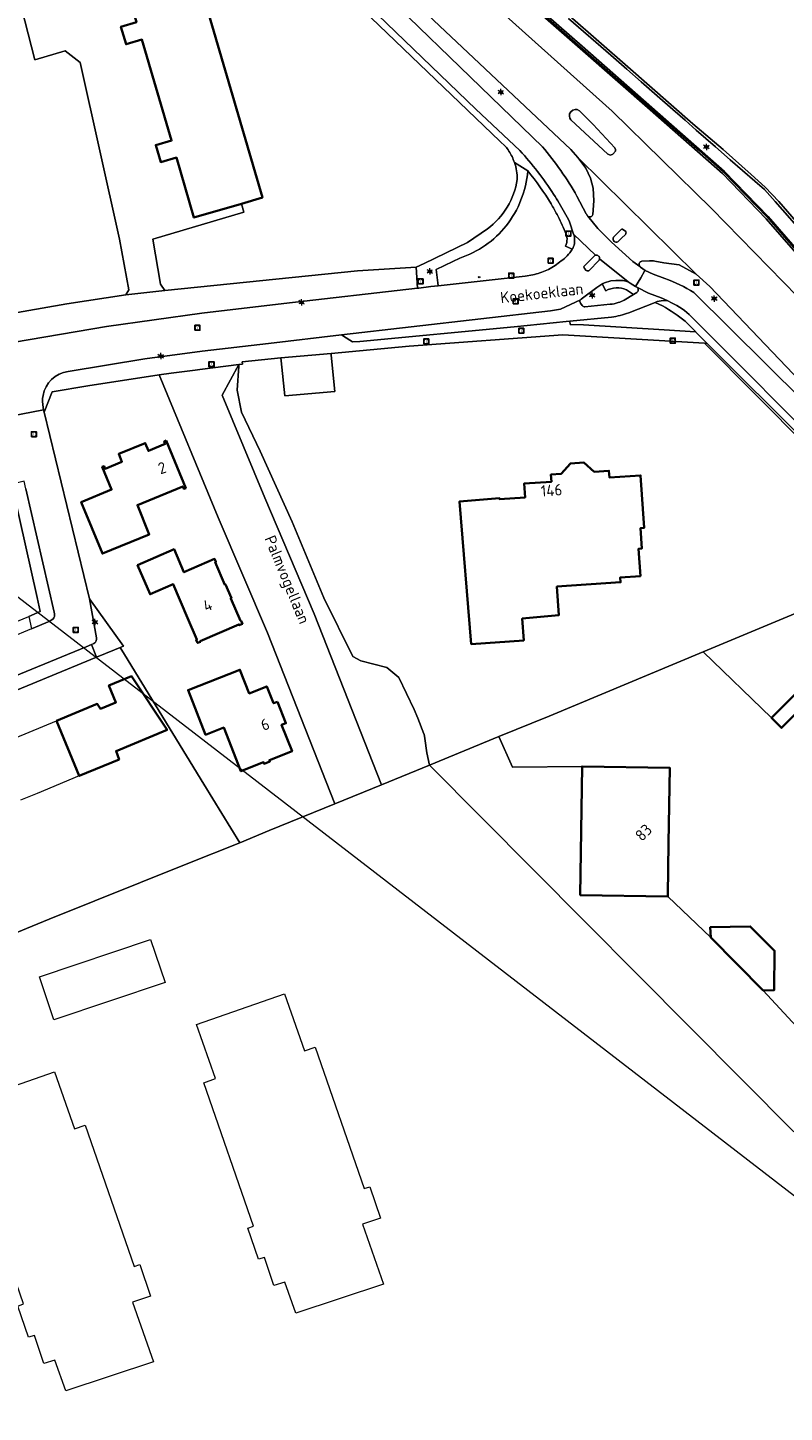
# Model space of a CAD drawing. Header units: metres. Extents: x 140853 to 145288, y 474558 to 480269.
# Tile 6 of 256: x 141876 to 141996, y 475698 to 475918. Entities that reach past the tile are written whole.
import ezdxf
from ezdxf.enums import TextEntityAlignment as Align

# ---------------------------------------------------------------- set-up
doc = ezdxf.new("R2010")
doc.units = ezdxf.units.M
doc.header["$MEASUREMENT"] = 0
for name, color, linetype, lineweight in [('B-WE-GR-BEPLANTING_CULTUUR_HEESTERS-G', 90, 'Continuous', 18), ('B-WE-GR-GRAS_KRUIDENRIJK-G', 80, 'Continuous', 18), ('B-WE-GR-GROENVOORZIENING-G', 80, 'Continuous', 18), ('B-WE-GR-STRUIK-G', 90, 'Continuous', 13), ('B-WE-IE-TERREINAFSCHEIDING_KUNSTMATIG_MUUR-G', 90, 'IE-TERREINAFSCHEIDING-KUNSTMATIG-DICHT', 18), ('B-WE-KL-ET_LS_OV_LICHTMAST-S', 190, 'Continuous', 18), ('B-WE-KL-WATER_BRANDLEIDING_PUT-S', 150, 'Continuous', 18), ('B-WE-KW-KUNSTWERK_GELUIDSWERING_SCHERM-G', 170, 'Continuous', 18), ('B-WE-OG-BEBOUWING-G', 7, 'Continuous', 35), ('B-WE-OG-BEBOUWING_HUISNUMMER-T18', 10, 'Continuous', 18), ('B-WE-OG-BEBOUWING_STRAATNAAM-T18', 10, 'Continuous', 18), ('B-WE-OG-HULPLIJN-G', 50, 'Continuous', 18), ('B-WE-OG-TERREIN_ERF-G', 7, 'Continuous', 18), ('B-WE-RI-GWA_RIOOLPUT-S', 30, 'Continuous', 18), ('B-WE-VH-VERHARDING_BETONSTRAATSTEEN-G', 252, 'Continuous', 18), ('B-WE-VH-VERHARDING_FUNDERING_ZAND-G', 7, 'Continuous', 18), ('B-WE-VH-VERHARDING_GESLOTEN-G', 7, 'Continuous', 18), ('B-WE-VH-VERHARDING_OPEN-G', 252, 'Continuous', 18), ('B-WE-VH-VERHARDING_TEGEL-G', 252, 'Continuous', 18)]:
    doc.layers.add(name, color=color, linetype=linetype, lineweight=lineweight)
doc.styles.add('NLCS-ISO', font='txt')
doc.linetypes.add('IE-TERREINAFSCHEIDING-KUNSTMATIG-DICHT', pattern='A,8,-1,[82,NLCS.shx,S=0.75,R=90,X=0,Y=0],-1', length=10)

# ---------------------------------------------------------------- blocks, each defined once
blk = doc.blocks.new('B-SIE-WEG_LICHTMAST-SO')
at = {"ltscale": 0.1}
for p, q in [((-1.1, 0.6), (-2.2, 1.3)), ((0, 1.3), (0, 2.5)), ((1.1, 0.6), (2.2, 1.3)), ((-1.1, -0.6), (-2.2, -1.3)), ((0, -1.3), (0, -2.5)), ((1.1, -0.6), (2.2, -1.3))]:
    blk.add_line(p, q, dxfattribs=at)
at = {"flags": 128}
for points in [[(-1.2, 0.5), (1.2, 0.5)], [(-1.2, -0.5), (1.2, -0.5)]]:
    blk.add_lwpolyline(points, dxfattribs=at)
at = {"ltscale": 0.1}
blk.add_circle((0, 0), 1.27, dxfattribs=at)
at = {"style": 'NLCS-ISO'}
blk.add_attdef('TYPE', text='', height=1.8, dxfattribs=at).set_placement((0, 2.5), align=Align.BOTTOM_CENTER)
blk = doc.blocks.new('SRI-PUT_INSPECTIE-SO')
at = {"lineweight": -3, "flags": 128}
blk.add_lwpolyline([(-2, -2), (2, -2), (2, 2), (-2, 2)], close=True, dxfattribs=at)
at = {"lineweight": -3, "ltscale": 1.5}
blk.add_circle((0, 0), 2, dxfattribs=at)
at = {"ltscale": 0.1, "style": 'NLCS-ISO'}
blk.add_text('I', height=2.5, dxfattribs=at).set_placement((0, 0), align=Align.MIDDLE_CENTER)
blk = doc.blocks.new('SIE-WEG_STRAATPOT_BRANDKRAAN-SO')
blk.add_ellipse((0, 0), major_axis=(-0.729, 0), ratio=0.685994)
at = {"style": 'NLCS-ISO'}
blk.add_text('BR', height=0.4, dxfattribs=at).set_placement((-0.3, -0.2))

msp = doc.modelspace()

# ---------------------------------------------------------------- linework, layer by layer
at = {"layer": 'B-WE-GR-BEPLANTING_CULTUUR_HEESTERS-G', "ltscale": 0.2, "flags": 128}
msp.add_lwpolyline([(141876.182, 475844.475), (141875.906, 475845.671), (141873.959, 475845.228), (141874.287, 475843.761), (141877.981, 475827.256), (141878.484, 475825.009), (141876.688, 475824.264), (141877.095, 475822.309), (141879.991, 475823.514), (141880.54, 475823.866), (141880.636, 475824.011), (141880.732, 475824.254), (141880.761, 475824.426), (141880.751, 475824.686), (141880.686, 475824.918), (141876.182, 475844.475)], close=True, dxfattribs=at)
at = {"layer": 'B-WE-GR-GRAS_KRUIDENRIJK-G', "ltscale": 0.2, "flags": 128}
for points in [[(141901.852, 475931.018), (141913.674, 475890.607), (141910.358, 475889.637), (141910.733, 475888.306), (141896.294, 475884.043), (141897.525, 475876.891), (141898.229, 475875.893), (141928.756, 475879.024), (141938.059, 475879.58), (141939.297, 475880.172), (141946.192, 475883.472), (141949.33, 475885.642), (141949.33, 475885.642, 0.1974031), (141954.053, 475893.498), (141954.053, 475893.498, 0.0846593), (141953.607, 475896.168), (141953.607, 475896.168, 0.058698), (141952.726, 475897.985), (141952.726, 475897.985, 0.0258635), (141952.195, 475898.727), (141952.195, 475898.727), (141951.279, 475899.525), (141920.733, 475928.929)], [(141923.788, 475931.882), (141958.052, 475898.674), (141958.052, 475898.674, -0.0450715), (141963.504, 475890.86), (141963.504, 475890.86), (141964.991, 475888.056), (141965.061, 475887.919), (141965.139, 475887.768), (141965.139, 475887.768, 0.0702912), (141965.235, 475887.664), (141965.235, 475887.664, 0.5496665), (141966.015, 475887.931), (141966.015, 475887.931), (141966.18, 475890.11), (141966.068, 475892.1), (141965.647, 475893.67), (141964.918, 475895.269), (141963.633, 475896.964), (141962.516, 475898.216), (141928.179, 475930.65)], [(142000, 475860.345), (141984.578, 475876.501), (141982.385, 475878.481), (141982.385, 475878.481), (141979.723, 475879.948), (141977.281, 475880.261), (141975.854, 475880.56), (141975.854, 475880.56, 0.0171224), (141974.977, 475880.593), (141974.977, 475880.593), (141973.787, 475880.526), (141973.787, 475880.526, 0.5692985), (141973.452, 475879.709), (141973.452, 475879.709, 0.0871841), (141973.576, 475879.592), (141973.576, 475879.592), (141974.313, 475879.079), (141975.575, 475878.479), (141977.434, 475877.781), (141977.434, 475877.781, -0.0572306), (141982.036, 475875.558), (141982.036, 475875.558), (141999.256, 475858.525)]]:
    msp.add_lwpolyline(points, format="xyb", dxfattribs=at)
for points in [[(142006.456, 475872.356), (141993.512, 475887.266), (141986.564, 475894.424), (141975.091, 475904.524), (141964.014, 475914.247), (141947.949, 475928.337)], [(141946.702, 475924.406), (141969.075, 475904.317), (141984.827, 475888.864), (141998.476, 475874.94)]]:
    msp.add_lwpolyline(points, dxfattribs=at)
for points in [[(141944.946, 475881.03), (141943.864, 475880.509), (141941.215, 475879.232), (141941.446, 475877.118), (141941.5, 475876.629), (141955.28, 475878.136), (141956.521, 475878.384), (141956.521, 475878.384, 0.0630014), (141958.74, 475879.108), (141958.74, 475879.108, 0.062262), (141960.745, 475880.381), (141960.745, 475880.381, 0.0444566), (141961.753, 475881.196), (141961.753, 475881.196, 0.0111111), (141961.933, 475881.376), (141961.933, 475881.376, 0.0481449), (141962.768, 475882.432), (141962.768, 475882.432), (141962.652, 475882.483), (141961.674, 475882.912), (141961.674, 475882.912, 0.2544587), (141961.623, 475885.211), (141961.623, 475885.211, 0.0229555), (141960.348, 475887.95), (141960.348, 475887.95, 0.0141032), (141959.4, 475889.637), (141959.4, 475889.637, 0.0382578), (141955.706, 475894.825), (141955.706, 475894.825, -0.1478408), (141952.294, 475886.152), (141952.294, 475886.152, -0.1480419), (141944.946, 475881.03)], [(141972.477, 475875.27), (141971.363, 475876), (141971.363, 475876, 0.2332113), (141968.074, 475875.853), (141968.074, 475875.853), (141967.521, 475876.933), (141967.485, 475876.914), (141967.448, 475876.895), (141966.684, 475876.343), (141964.168, 475874.527), (141964.168, 475874.527, 0.0980456), (141964.044, 475874.427), (141964.044, 475874.427, 0.4026736), (141964.087, 475873.883), (141964.087, 475873.883), (141964.339, 475873.515), (141964.339, 475873.515, 0.3812652), (141964.775, 475873.317), (141964.775, 475873.317), (141968.77, 475873.699), (141968.77, 475873.699, 0.0617365), (141970.064, 475873.967), (141970.064, 475873.967, 0.046827), (141970.979, 475874.38), (141970.979, 475874.38), (141972.477, 475875.27)], [(141975.915, 475874.005), (141971.708, 475872.347), (141971.708, 475872.347, -0.0476972), (141968.981, 475871.661), (141968.981, 475871.661), (141962.371, 475871.011), (141962.437, 475870.503), (141964.542, 475870.47), (141977.304, 475869.648), (141982.28, 475869.359), (141982.28, 475869.359), (141982.318, 475869.357), (141980.677, 475871.035), (141980.677, 475871.035, 0.0369545), (141977.052, 475873.445), (141977.052, 475873.445), (141975.915, 475874.005)]]:
    msp.add_lwpolyline(points, format="xyb", close=True, dxfattribs=at)
msp.add_lwpolyline([(141964.328, 475800.485), (141953.309, 475800.341), (141951.138, 475805.225), (141940.166, 475800.665), (141997.894, 475742.597), (141999.776, 475744.303), (141999.633, 475757.876), (141993.031, 475764.968), (141984.715, 475773.365), (141977.909, 475779.881), (141964.026, 475780.087), (141964.328, 475800.485)], close=True, dxfattribs=at)
at = {"layer": 'B-WE-GR-GROENVOORZIENING-G', "ltscale": 0.2, "flags": 128}
for points in [[(141948.258, 475928.665), (141964.309, 475914.587), (141975.386, 475904.864), (141986.859, 475894.764), (141993.807, 475887.606), (142006.751, 475872.696)], [(141999.097, 475885.253), (141996.066, 475888.665), (141994.906, 475889.981), (141993.203, 475891.891), (141991.67, 475893.231), (141987.794, 475896.606), (141985.444, 475898.652), (141982.409, 475901.312), (141980.647, 475902.853), (141978.714, 475904.55), (141976.242, 475906.708), (141973.693, 475908.943), (141971.4, 475910.939), (141968.86, 475913.174), (141962.182, 475919.008)]]:
    msp.add_lwpolyline(points, dxfattribs=at)
at = {"layer": 'B-WE-GR-STRUIK-G', "ltscale": 0.2, "flags": 128}
for points in [[(142000, 475851.702), (141984.139, 475867.509), (141983.691, 475867.535), (142000, 475851.15)], [(142000, 475825.53), (141983.528, 475818.647), (141994.333, 475808.174), (142002.949, 475816.811)]]:
    msp.add_lwpolyline(points, dxfattribs=at)
at = {"layer": 'B-WE-IE-TERREINAFSCHEIDING_KUNSTMATIG_MUUR-G', "ltscale": 0.2, "flags": 128}
msp.add_lwpolyline([(142221.94, 475687.612), (142216.426, 475693.145), (142197.595, 475709.721), (142179.127, 475725.986), (142160.314, 475742.475), (142148.835, 475752.58), (142134.009, 475765.572), (142115.057, 475782.274), (142096.463, 475798.586), (142092.696, 475801.897), (142073.668, 475818.615), (142065.728, 475824.552), (142048.955, 475835.597), (142045.028, 475838.596), (142041.331, 475841.905), (142040.535, 475842.559), (142025.441, 475855.701), (142010.237, 475869.053), (142006.751, 475872.696), (141993.807, 475887.606), (141986.859, 475894.764), (141975.386, 475904.864), (141964.309, 475914.587), (141948.258, 475928.665), (141947.949, 475928.337), (141964.014, 475914.247), (141975.091, 475904.524), (141986.564, 475894.424), (141993.512, 475887.266), (142006.456, 475872.356), (142009.942, 475868.713), (142025.146, 475855.361), (142040.24, 475842.219), (142041.036, 475841.565), (142044.733, 475838.256), (142048.66, 475835.257), (142065.433, 475824.212), (142073.373, 475818.275), (142092.401, 475801.557), (142096.168, 475798.246), (142114.762, 475781.934), (142133.714, 475765.232), (142148.54, 475752.24), (142160.019, 475742.135), (142178.832, 475725.646), (142197.3, 475709.381), (142216.131, 475692.805), (142221.633, 475687.284), (142221.94, 475687.612)], close=True, dxfattribs=at)
at = {"layer": 'B-WE-KW-KUNSTWERK_GELUIDSWERING_SCHERM-G', "ltscale": 0.2, "flags": 128}
msp.add_lwpolyline([(141627.678, 476202.963), (141649.177, 476185.421), (141668.666, 476169.632), (141688.002, 476153.815), (141707.195, 476137.802), (141726.153, 476121.672), (141745.217, 476105.463), (141765.13, 476088.288), (141783.972, 476071.891), (141802.255, 476055.948), (141821.14, 476039.436), (141839.937, 476023.107), (141858.76, 476006.681), (141877.544, 475990.223), (141896.362, 475973.732), (141915.19, 475957.323), (141934.035, 475940.859), (141949.103, 475927.64), (141964.144, 475914.454), (141982.915, 475897.994), (141986.679, 475894.668), (141993.646, 475887.515), (142006.734, 475872.381)], dxfattribs=at)
at = {"layer": 'B-WE-OG-BEBOUWING-G', "ltscale": 0.2, "flags": 128}
for points in [[(141898.877, 475930.148), (141890.942, 475927.826), (141893.702, 475918.391), (141891.262, 475917.677), (141892.069, 475914.919), (141894.593, 475915.658), (141899.275, 475899.656), (141896.771, 475898.923), (141897.559, 475896.231), (141900.044, 475896.958), (141902.83, 475887.435), (141910.358, 475889.637), (141913.674, 475890.607), (141901.852, 475931.018), (141898.877, 475930.148)], [(141898.43, 475852.115), (141898.122, 475851.988), (141898.288, 475851.572), (141895.624, 475850.474), (141895.11, 475851.726), (141890.911, 475850.002), (141891.426, 475848.746), (141888.762, 475847.652), (141888.591, 475848.07), (141888.294, 475847.948), (141889.778, 475844.334), (141884.978, 475842.365), (141888.33, 475834.2), (141895.757, 475837.253), (141893.861, 475841.894), (141901.063, 475844.858), (141901.23, 475844.453), (141901.526, 475844.576), (141898.43, 475852.115)], [(141966.229, 475847.171), (141964.611, 475848.614), (141962.474, 475848.494), (141960.999, 475846.835), (141959.376, 475846.725), (141959.452, 475845.594), (141955.144, 475845.303), (141955.293, 475843.093), (141951.243, 475842.819), (141951.231, 475842.997), (141944.913, 475842.48), (141946.773, 475819.867), (141955.083, 475820.461), (141954.849, 475823.904), (141960.626, 475824.436), (141960.329, 475828.979), (141970.412, 475829.661), (141970.36, 475830.433), (141973.574, 475830.651), (141973.28, 475834.985), (141973.795, 475835.02), (141973.577, 475838.239), (141974.142, 475838.277), (141973.58, 475846.597), (141968.651, 475846.263), (141968.579, 475847.33), (141966.229, 475847.171)], [(141893.899, 475832.394), (141895.878, 475827.772), (141899.56, 475829.353), (141901.826, 475824.043), (141903.307, 475820.597), (141903.205, 475820.55), (141903.413, 475820.058), (141903.857, 475820.248), (141903.816, 475820.343), (141909.955, 475822.976), (141910.003, 475822.864), (141910.503, 475823.078), (141910.293, 475823.576), (141910.204, 475823.541), (141908.663, 475827.112), (141908.754, 475827.151), (141907.827, 475829.31), (141907.728, 475829.268), (141906.194, 475832.842), (141906.299, 475832.888), (141906.098, 475833.364), (141901.245, 475831.253), (141899.686, 475834.881), (141893.899, 475832.394)], [(142002.949, 475816.811), (141994.333, 475808.174), (141995.93, 475806.58), (142004.523, 475815.194), (142002.949, 475816.811)], [(141881.043, 475807.702), (141884.652, 475798.98), (141890.98, 475801.602), (141890.493, 475802.922), (141898.574, 475806.27), (141892.912, 475814.783), (141889.354, 475813.311), (141890.463, 475810.633), (141888.023, 475809.623), (141887.519, 475810.381), (141881.043, 475807.702)], [(141916.039, 475810.713), (141915.435, 475810.488), (141914.371, 475813.15), (141911.584, 475812.064), (141910.111, 475815.798), (141901.902, 475812.584), (141904.673, 475805.507), (141907.559, 475806.637), (141910.265, 475799.728), (141913.85, 475801.132), (141913.937, 475800.908), (141914.868, 475801.273), (141914.781, 475801.496), (141918.366, 475802.9), (141916.725, 475807.09), (141917.393, 475807.322), (141916.039, 475810.713)], [(141977.913, 475780.128), (141978.034, 475788.307), (141978.211, 475800.279), (141964.328, 475800.485), (141964.026, 475780.087), (141977.909, 475779.881), (141977.913, 475780.128)], [(141993.031, 475764.968), (141994.773, 475765.047), (141994.807, 475771.273), (141990.958, 475775.124), (141984.639, 475775.011), (141984.715, 475773.365), (141993.031, 475764.968)]]:
    msp.add_lwpolyline(points, close=True, dxfattribs=at)
at = {"layer": 'B-WE-OG-HULPLIJN-G'}
msp.add_lwpolyline([(141484.938, 478467.493), (142922.898, 478740.923), (143043.789, 479141.528), (143928.198, 479351.369), (144042.725, 479840.999), (144698.079, 479872.794), (144672.627, 478988.916), (144742.617, 478639.181), (145060.75, 478225.858), (145035.298, 477659.922), (145054.388, 476896.862), (144768.066, 476833.275), (144755.342, 477825.251), (143616.428, 477755.303), (142541.14, 475313.514), (141510.39, 476108.367), (141014.104, 476776.044), (140988.652, 477462.798), (141421.313, 477755.303), (141484.938, 478467.493)], close=True, dxfattribs=at)
at = {"layer": 'B-WE-OG-TERREIN_ERF-G', "ltscale": 0.2, "flags": 128}
for points in [[(141868.783, 475871.369), (141882.715, 475873.768), (141892.029, 475875.217), (141892.526, 475875.97), (141891.041, 475884.022), (141884.819, 475912.027), (141884.819, 475912.027), (141882.41, 475913.869), (141877.614, 475912.448), (141874.962, 475922.783)], [(142000, 475851.15), (141983.691, 475867.535), (141961.295, 475868.84), (141936.906, 475867.058), (141924.542, 475865.912), (141924.566, 475865.664), (141925.138, 475859.869), (141917.218, 475859.178), (141916.644, 475864.769), (141916.597, 475865.227), (141910.456, 475864.589), (141910.495, 475864.217), (141909.929, 475864.144), (141909.914, 475863.884), (141909.694, 475860.097), (141910.371, 475856.592), (141913.331, 475850.455), (141918.387, 475839.221), (141923.405, 475827.216), (141927.979, 475817.895), (141929.257, 475817.189), (141933.377, 475816.178), (141935.295, 475814.597), (141937.732, 475809.515), (141938.293, 475808.104), (141939.27, 475805.645), (141939.285, 475805.607), (141939.382, 475804.915), (141939.701, 475802.627), (141940.166, 475800.665), (141951.138, 475805.225), (141959.086, 475808.435), (141983.528, 475818.647), (142000, 475825.53)], [(141873.09, 475822.772), (141876.688, 475824.264), (141878.484, 475825.009), (141877.981, 475827.256), (141874.287, 475843.761)], [(141828.697, 475755.192), (141879.908, 475776.272), (141901.58, 475784.995), (141910.098, 475788.402), (141904.388, 475797.676), (141891.831, 475818.219), (141891.148, 475819.336), (141890.216, 475818.95), (141887.408, 475817.787), (141817.468, 475788.887)], [(141874.567, 475805.022), (141881.043, 475807.702), (141887.519, 475810.381), (141888.023, 475809.623), (141890.463, 475810.633), (141889.354, 475813.311), (141892.912, 475814.783), (141898.574, 475806.27), (141890.493, 475802.922), (141890.98, 475801.602), (141884.652, 475798.98), (141877.964, 475796.209), (141875.334, 475795.119)], [(141997.894, 475742.597), (141940.166, 475800.665), (141932.539, 475797.557), (141925.129, 475794.538), (141914.762, 475790.314), (141910.098, 475788.402), (141901.58, 475784.995), (141879.908, 475776.272), (141828.697, 475755.192), (141818.425, 475751.052), (141795.564, 475741.839), (141752.786, 475724.235), (141735.686, 475716.936), (141737.239, 475707.559), (141745.852, 475709.21), (141756.22, 475656.218), (141756.871, 475652.89), (141795.727, 475453.413), (141757.777, 475425.506), (141776.913, 475402.935), (141768.676, 475400.943), (141778.238, 475389.929), (142197.683, 475547.189)]]:
    msp.add_lwpolyline(points, dxfattribs=at)
for points in [[(141906.689, 475839.947), (141897.333, 475862.518), (141886.017, 475860.783), (141880.383, 475859.833), (141879.115, 475856.595), (141886.266, 475827.056), (141891.69, 475819.561), (141891.148, 475819.336), (141891.831, 475818.219), (141904.388, 475797.676), (141910.098, 475788.402), (141914.762, 475790.314), (141925.129, 475794.538), (141914.48, 475821.627), (141906.689, 475839.947)], [(141893.861, 475841.894), (141895.757, 475837.253), (141888.33, 475834.2), (141884.978, 475842.365), (141889.778, 475844.334), (141888.294, 475847.948), (141888.591, 475848.07), (141888.762, 475847.652), (141891.426, 475848.746), (141890.911, 475850.002), (141895.11, 475851.726), (141895.624, 475850.474), (141898.288, 475851.572), (141898.122, 475851.988), (141898.43, 475852.115), (141901.526, 475844.576), (141901.23, 475844.453), (141901.063, 475844.858), (141893.861, 475841.894)], [(141944.913, 475842.48), (141951.231, 475842.997), (141951.243, 475842.819), (141955.293, 475843.093), (141955.144, 475845.303), (141959.452, 475845.594), (141959.376, 475846.725), (141960.999, 475846.835), (141962.474, 475848.494), (141964.611, 475848.614), (141966.229, 475847.171), (141968.579, 475847.33), (141968.651, 475846.263), (141973.58, 475846.597), (141974.142, 475838.277), (141973.577, 475838.239), (141973.795, 475835.02), (141973.28, 475834.985), (141973.574, 475830.651), (141970.36, 475830.433), (141970.412, 475829.661), (141960.329, 475828.979), (141960.626, 475824.436), (141954.849, 475823.904), (141955.083, 475820.461), (141946.773, 475819.867), (141944.913, 475842.48)], [(141895.878, 475827.772), (141893.899, 475832.394), (141899.686, 475834.881), (141901.245, 475831.253), (141906.098, 475833.364), (141906.299, 475832.888), (141906.194, 475832.842), (141907.728, 475829.268), (141907.827, 475829.31), (141908.754, 475827.151), (141908.663, 475827.112), (141910.204, 475823.541), (141910.293, 475823.576), (141910.503, 475823.078), (141910.003, 475822.864), (141909.955, 475822.976), (141903.816, 475820.343), (141903.857, 475820.248), (141903.413, 475820.058), (141903.205, 475820.55), (141903.307, 475820.597), (141901.826, 475824.043), (141899.56, 475829.353), (141895.878, 475827.772)], [(141910.111, 475815.798), (141911.584, 475812.064), (141914.371, 475813.15), (141915.435, 475810.488), (141916.039, 475810.713), (141917.393, 475807.322), (141916.725, 475807.09), (141918.366, 475802.9), (141914.781, 475801.496), (141914.868, 475801.273), (141913.937, 475800.908), (141913.85, 475801.132), (141910.265, 475799.728), (141907.559, 475806.637), (141904.673, 475805.507), (141901.902, 475812.584), (141910.111, 475815.798)], [(141880.635, 475760.348), (141878.351, 475767.136), (141895.966, 475773.063), (141898.25, 475766.274), (141880.635, 475760.348)], [(141929.792, 475733.597), (141930.681, 475733.89), (141932.367, 475728.903), (141929.532, 475727.956), (141932.856, 475718.468), (141918.978, 475713.857), (141917.248, 475718.748), (141915.467, 475718.219), (141913.994, 475722.665), (141913.034, 475722.395), (141911.377, 475727.314), (141912.255, 475727.655), (141904.391, 475750.376), (141906.223, 475751.015), (141903.241, 475759.577), (141917.184, 475764.433), (141920.328, 475755.403), (141922.038, 475755.982), (141929.792, 475733.597)], [(141893.352, 475721.265), (141894.24, 475721.558), (141895.926, 475716.571), (141893.091, 475715.625), (141896.416, 475706.136), (141882.537, 475701.526), (141880.808, 475706.417), (141879.026, 475705.887), (141877.554, 475710.333), (141876.594, 475710.064), (141874.936, 475714.982), (141875.814, 475715.323), (141867.951, 475738.045), (141869.783, 475738.683), (141866.801, 475747.245), (141880.743, 475752.101), (141883.888, 475743.072), (141885.598, 475743.65), (141893.352, 475721.265)]]:
    msp.add_lwpolyline(points, close=True, dxfattribs=at)
at = {"layer": 'B-WE-VH-VERHARDING_BETONSTRAATSTEEN-G', "ltscale": 0.2, "flags": 128}
msp.add_lwpolyline([(141907.324, 475859.306), (141909.929, 475864.144), (141903.754, 475863.353), (141903.031, 475863.266), (141899.24, 475862.81), (141897.333, 475862.518), (141906.689, 475839.947), (141914.48, 475821.627), (141925.129, 475794.538), (141932.539, 475797.557), (141921.885, 475824.656), (141914.065, 475843.044), (141907.324, 475859.306)], close=True, dxfattribs=at)
at = {"layer": 'B-WE-VH-VERHARDING_FUNDERING_ZAND-G', "ltscale": 0.2, "flags": 128}
msp.add_lwpolyline([(141913.331, 475850.455), (141910.371, 475856.592), (141909.694, 475860.097), (141909.914, 475863.884), (141909.929, 475864.144), (141907.324, 475859.306), (141914.065, 475843.044), (141921.885, 475824.656), (141932.539, 475797.557), (141940.166, 475800.665), (141939.701, 475802.627), (141939.382, 475804.915), (141939.285, 475805.607), (141939.27, 475805.645), (141938.293, 475808.104), (141937.732, 475809.515), (141935.295, 475814.597), (141933.377, 475816.178), (141929.257, 475817.189), (141927.979, 475817.895), (141923.405, 475827.216), (141918.387, 475839.221), (141913.331, 475850.455)], close=True, dxfattribs=at)
at = {"layer": 'B-WE-VH-VERHARDING_GESLOTEN-G', "ltscale": 0.2, "flags": 128}
for points in [[(141998.476, 475874.94), (141984.827, 475888.864), (141969.075, 475904.317), (141946.702, 475924.406), (141933.315, 475935.881), (141928.179, 475930.65), (141962.516, 475898.216), (141963.633, 475896.964), (141982.385, 475878.481), (141984.578, 475876.501), (142000, 475860.345)], [(142000.29, 475884.43), (141995.47, 475890), (141993.336, 475892.266), (141991.12, 475894.28), (141986.688, 475898.205), (141981.87, 475902.32), (141971.58, 475911.34), (141962.4, 475919.35)], [(141962.4, 475919.35), (141971.58, 475911.34), (141981.87, 475902.32), (141986.688, 475898.205), (141991.12, 475894.28), (141993.336, 475892.266), (141995.47, 475890), (142000.29, 475884.43)], [(141962.182, 475919.008), (141968.86, 475913.174), (141971.4, 475910.939), (141973.693, 475908.943), (141976.242, 475906.708), (141978.714, 475904.55), (141980.647, 475902.853), (141982.409, 475901.312), (141985.444, 475898.652), (141987.794, 475896.606), (141991.67, 475893.231), (141993.203, 475891.891), (141994.906, 475889.981), (141996.066, 475888.665), (141999.097, 475885.253)], [(141969.288, 475884.335), (141970.521, 475885.559)], [(141971.175, 475884.777), (141970.565, 475884.167), (141969.998, 475883.62)], [(141970.748, 475885.627), (141971.265, 475885.25)]]:
    msp.add_lwpolyline(points, dxfattribs=at)
for points in [[(141966.1, 475902.205), (141963.916, 475904.367), (141963.567, 475904.545), (141963.232, 475904.579), (141962.88, 475904.489), (141962.527, 475904.214), (141962.346, 475903.873), (141962.306, 475903.517), (141962.384, 475903.195), (141962.563, 475902.916), (141968.423, 475897.478), (141968.838, 475897.333), (141969.186, 475897.493), (141969.596, 475897.96), (141969.632, 475898.246), (141969.521, 475898.511), (141966.1, 475902.205)], [(141962.563, 475902.916), (141962.384, 475903.195), (141962.306, 475903.517), (141962.346, 475903.873), (141962.527, 475904.214), (141962.88, 475904.489), (141963.232, 475904.579), (141963.567, 475904.545), (141963.916, 475904.367), (141966.1, 475902.205), (141969.521, 475898.511), (141969.632, 475898.246), (141969.596, 475897.96), (141969.186, 475897.493), (141968.838, 475897.333), (141968.423, 475897.478), (141962.563, 475902.916)]]:
    msp.add_lwpolyline(points, close=True, dxfattribs=at)
msp.add_lwpolyline([(141963.633, 475896.964), (141964.918, 475895.269), (141965.647, 475893.67), (141966.068, 475892.1), (141966.18, 475890.11), (141966.015, 475887.931), (141966.015, 475887.931, -0.5496665), (141965.235, 475887.664), (141965.235, 475887.664), (141966.798, 475885.718), (141968.977, 475883.522), (141972.343, 475880.484), (141973.452, 475879.709), (141973.452, 475879.709, -0.5692985), (141973.787, 475880.526), (141973.787, 475880.526), (141974.977, 475880.593), (141974.977, 475880.593, -0.0171224), (141975.854, 475880.56), (141975.854, 475880.56), (141977.281, 475880.261), (141979.723, 475879.948), (141982.385, 475878.481), (141963.633, 475896.964)], format="xyb", close=True, dxfattribs=at)
for points in [[(141873.817, 475855.956), (141879.018, 475856.994), (141878.955, 475857.334), (141878.955, 475857.334, -0.1029718), (141878.913, 475859.257), (141878.913, 475859.257, -0.3219944), (141882.879, 475863.052), (141882.879, 475863.052), (141895.05, 475865.041), (141904.112, 475866.259), (141914.628, 475867.514), (141926.191, 475868.876), (141959.304, 475872.692), (141960.885, 475872.938), (141964.044, 475874.427), (141964.044, 475874.427, -0.0980456), (141964.168, 475874.527), (141964.168, 475874.527), (141966.684, 475876.343), (141967.448, 475876.895), (141967.485, 475876.914), (141967.521, 475876.933), (141967.521, 475876.933, -0.0616951), (141968.9, 475877.432), (141968.9, 475877.432), (141969.663, 475877.474), (141970.453, 475877.473), (141970.453, 475877.473, -0.0706563), (141971.233, 475877.372), (141971.233, 475877.372, -0.0344595), (141971.605, 475877.241), (141971.605, 475877.241), (141967.082, 475880.882), (141967.082, 475880.882, -0.1790391), (141966.896, 475880.578), (141966.896, 475880.578), (141965.486, 475879.119), (141965.486, 475879.119, -0.4087328), (141964.987, 475879.057), (141964.987, 475879.057), (141964.689, 475879.351), (141964.689, 475879.351, -0.405771), (141964.76, 475879.851), (141964.76, 475879.851), (141965.487, 475880.59), (141966.228, 475881.343), (141966.228, 475881.343, -0.1265745), (141966.436, 475881.465), (141966.436, 475881.465), (141962.966, 475884.821), (141962.966, 475884.821, -0.1787872), (141962.97, 475882.841), (141962.97, 475882.841, -0.0281004), (141962.85, 475882.562), (141962.85, 475882.562), (141962.809, 475882.497), (141962.768, 475882.432), (141962.768, 475882.432, -0.0481449), (141961.933, 475881.376), (141961.933, 475881.376, -0.0111111), (141961.753, 475881.196), (141961.753, 475881.196, -0.0444566), (141960.745, 475880.381), (141960.745, 475880.381, -0.062262), (141958.74, 475879.108), (141958.74, 475879.108, -0.0630014), (141956.521, 475878.384), (141956.521, 475878.384), (141955.28, 475878.136), (141941.5, 475876.629), (141940.372, 475876.505), (141938.434, 475876.285), (141938.259, 475876.265), (141917.046, 475873.849), (141904.061, 475872.296), (141888.999, 475870.187), (141874.404, 475867.68)], [(141969.392, 475883.669, -0.3453646), (141969.288, 475884.335)], [(141970.521, 475885.559, -0.1240903), (141970.748, 475885.627)], [(141971.265, 475885.25, -0.2407469), (141971.175, 475884.777)], [(141969.998, 475883.62, -0.3447659), (141969.392, 475883.669)]]:
    msp.add_lwpolyline(points, format="xyb", dxfattribs=at)
at = {"layer": 'B-WE-VH-VERHARDING_OPEN-G', "ltscale": 0.2, "flags": 128}
for points in [[(141898.041, 475952.266), (141947.48, 475904.632), (141954.443, 475898.079), (141954.443, 475898.079, -0.0428815), (141959.811, 475891.133), (141959.811, 475891.133, -0.0086463), (141960.691, 475889.717), (141960.691, 475889.717, -0.0168803), (141962.339, 475886.749), (141962.339, 475886.749), (141962.966, 475884.821), (141966.436, 475881.465), (141966.436, 475881.465, -0.5654745), (141967.082, 475880.882), (141967.082, 475880.882), (141971.605, 475877.241), (141971.605, 475877.241, -0.0329065), (141971.954, 475877.059), (141971.954, 475877.059), (141972.777, 475876.51), (141973.62, 475877.92), (141974.224, 475878.93), (141974.313, 475879.079), (141973.576, 475879.592), (141973.576, 475879.592, -0.0871841), (141973.452, 475879.709), (141973.452, 475879.709), (141972.343, 475880.484), (141968.977, 475883.522), (141966.798, 475885.718), (141965.235, 475887.664), (141965.235, 475887.664, -0.0702912), (141965.139, 475887.768), (141965.139, 475887.768), (141965.061, 475887.919), (141964.991, 475888.056), (141963.504, 475890.86), (141963.504, 475890.86, 0.0450715), (141958.052, 475898.674), (141958.052, 475898.674), (141923.788, 475931.882)], [(141920.733, 475928.929), (141951.279, 475899.525), (141952.195, 475898.727), (141952.195, 475898.727, -0.0258635), (141952.726, 475897.985), (141952.726, 475897.985, -0.058698), (141953.607, 475896.168), (141953.607, 475896.168), (141955.706, 475894.825), (141955.706, 475894.825, -0.0382578), (141959.4, 475889.637), (141959.4, 475889.637, -0.0141032), (141960.348, 475887.95), (141960.348, 475887.95, -0.0229555), (141961.623, 475885.211), (141961.623, 475885.211, -0.2544587), (141961.674, 475882.912), (141961.674, 475882.912), (141962.652, 475882.483), (141962.768, 475882.432), (141962.809, 475882.497), (141962.85, 475882.562), (141962.85, 475882.562, 0.0281004), (141962.97, 475882.841), (141962.97, 475882.841, 0.1787872), (141962.966, 475884.821), (141962.966, 475884.821), (141962.339, 475886.749), (141962.339, 475886.749, 0.0168803), (141960.691, 475889.717), (141960.691, 475889.717, 0.0086463), (141959.811, 475891.133), (141959.811, 475891.133, 0.0428815), (141954.443, 475898.079), (141954.443, 475898.079), (141947.48, 475904.632), (141898.041, 475952.266)], [(141999.256, 475858.525), (141982.036, 475875.558), (141982.036, 475875.558, 0.0572306), (141977.434, 475877.781), (141977.434, 475877.781), (141975.575, 475878.479), (141974.313, 475879.079), (141974.224, 475878.93), (141973.62, 475877.92), (141972.777, 475876.51), (141973.115, 475876.34), (141974.82, 475875.481), (141976.844, 475874.732), (141977.218, 475874.594), (141977.931, 475874.233), (141977.931, 475874.233), (141978.498, 475873.945), (141978.498, 475873.945, -0.091413), (141981.611, 475871.777), (141981.611, 475871.777), (141986.415, 475866.984), (142000, 475853.347)], [(142000, 475853.347), (141986.415, 475866.984), (141986.415, 475866.984), (141981.611, 475871.777), (141981.611, 475871.777, 0.091413), (141978.498, 475873.945), (141978.498, 475873.945), (141977.931, 475874.233), (141977.242, 475874.319), (141976.824, 475874.268), (141976.226, 475874.127), (141975.915, 475874.005), (141975.915, 475874.005), (141977.052, 475873.445), (141977.052, 475873.445, -0.0369545), (141980.677, 475871.035), (141980.677, 475871.035), (141982.318, 475869.357), (141982.28, 475869.359), (141982.365, 475869.275), (141984.139, 475867.509), (142000, 475851.702)]]:
    msp.add_lwpolyline(points, format="xyb", dxfattribs=at)
for points in [[(141874.962, 475922.783), (141877.614, 475912.448), (141882.41, 475913.869), (141884.819, 475912.027), (141891.041, 475884.022), (141892.526, 475875.97), (141892.029, 475875.217), (141898.229, 475875.893), (141897.525, 475876.891), (141896.294, 475884.043), (141910.733, 475888.306), (141910.358, 475889.637), (141902.83, 475887.435), (141900.044, 475896.958), (141897.559, 475896.231), (141896.771, 475898.923), (141899.275, 475899.656), (141894.593, 475915.658), (141894.593, 475915.658), (141892.069, 475914.919), (141891.262, 475917.677)], [(141874.404, 475867.68), (141888.999, 475870.187), (141904.061, 475872.296), (141917.046, 475873.849), (141938.259, 475876.265), (141938.059, 475879.58), (141928.756, 475879.024), (141898.229, 475875.893), (141892.029, 475875.217), (141882.715, 475873.768), (141868.783, 475871.369)], [(141816.485, 475790.946), (141885.765, 475819.438), (141885.765, 475819.438), (141886.586, 475819.776), (141886.842, 475819.881), (141886.986, 475819.956), (141887.115, 475820.055), (141887.225, 475820.175), (141887.345, 475820.387), (141887.406, 475820.623), (141887.403, 475820.866), (141886.266, 475827.056), (141879.115, 475856.595), (141879.018, 475856.994), (141873.817, 475855.956)], [(141876.182, 475844.475), (141880.686, 475824.918), (141880.751, 475824.686), (141880.761, 475824.426), (141880.732, 475824.254), (141880.636, 475824.011), (141880.54, 475823.866), (141879.991, 475823.514), (141877.095, 475822.309), (141873.527, 475820.825)], [(142004.523, 475815.194), (141995.93, 475806.58), (141994.333, 475808.174), (141983.528, 475818.647), (141959.086, 475808.435), (141951.138, 475805.225), (141953.309, 475800.341), (141964.328, 475800.485), (141978.211, 475800.279), (141978.034, 475788.307), (141977.913, 475780.128), (141977.909, 475779.881), (141984.715, 475773.365), (141984.639, 475775.011), (141990.958, 475775.124), (141994.807, 475771.273), (141994.773, 475765.047), (141993.031, 475764.968), (141999.633, 475757.876)]]:
    msp.add_lwpolyline(points, dxfattribs=at)
for points in [[(141971.265, 475885.25), (141970.748, 475885.627), (141970.748, 475885.627, 0.1240903), (141970.521, 475885.559), (141970.521, 475885.559), (141969.288, 475884.335), (141969.288, 475884.335, 0.3453646), (141969.392, 475883.669), (141969.392, 475883.669, 0.3447659), (141969.998, 475883.62), (141969.998, 475883.62), (141970.565, 475884.167), (141971.175, 475884.777), (141971.175, 475884.777, 0.2407469), (141971.265, 475885.25)], [(141966.436, 475881.465, 0.1265745), (141966.228, 475881.343), (141966.228, 475881.343), (141965.487, 475880.59), (141964.76, 475879.851), (141964.76, 475879.851, 0.405771), (141964.689, 475879.351), (141964.689, 475879.351), (141964.987, 475879.057), (141964.987, 475879.057, 0.4087328), (141965.486, 475879.119), (141965.486, 475879.119), (141966.896, 475880.578), (141966.896, 475880.578, 0.1790391), (141967.082, 475880.882), (141967.082, 475880.882, 0.5654745), (141966.436, 475881.465)], [(141970.453, 475877.473), (141969.663, 475877.474), (141968.9, 475877.432), (141968.9, 475877.432, 0.0616951), (141967.521, 475876.933), (141967.521, 475876.933), (141968.074, 475875.853), (141968.074, 475875.853, -0.2332113), (141971.363, 475876), (141971.363, 475876), (141972.477, 475875.27), (141972.984, 475875.572), (141972.984, 475875.572, 0.472674), (141973.115, 475876.34), (141973.115, 475876.34), (141972.777, 475876.51), (141971.954, 475877.059), (141971.954, 475877.059, 0.0329065), (141971.605, 475877.241), (141971.605, 475877.241, 0.0344595), (141971.233, 475877.372), (141971.233, 475877.372, 0.0706563), (141970.453, 475877.473)], [(141962.371, 475871.011), (141968.981, 475871.661), (141968.981, 475871.661, 0.0476972), (141971.708, 475872.347), (141971.708, 475872.347), (141975.915, 475874.005), (141976.226, 475874.127), (141976.824, 475874.268), (141977.242, 475874.319), (141977.931, 475874.233), (141977.218, 475874.594), (141976.844, 475874.732), (141974.82, 475875.481), (141973.115, 475876.34), (141973.115, 475876.34, -0.472674), (141972.984, 475875.572), (141972.984, 475875.572), (141972.477, 475875.27), (141972.477, 475875.27), (141970.979, 475874.38), (141970.979, 475874.38, -0.046827), (141970.064, 475873.967), (141970.064, 475873.967, -0.0617365), (141968.77, 475873.699), (141968.77, 475873.699), (141964.775, 475873.317), (141964.775, 475873.317, -0.3812652), (141964.339, 475873.515), (141964.339, 475873.515), (141964.087, 475873.883), (141964.087, 475873.883, -0.4026736), (141964.044, 475874.427), (141964.044, 475874.427), (141960.885, 475872.938), (141959.304, 475872.692), (141926.191, 475868.876), (141926.497, 475868.678), (141927.943, 475867.74), (141929.091, 475867.814), (141953.547, 475870.144), (141961.813, 475870.956), (141962.371, 475871.011)], [(141961.295, 475868.84), (141983.691, 475867.535), (141984.139, 475867.509), (141982.365, 475869.275), (141982.28, 475869.359), (141977.304, 475869.648), (141964.542, 475870.47), (141962.437, 475870.503), (141962.371, 475871.011), (141961.813, 475870.956), (141953.547, 475870.144), (141929.091, 475867.814), (141927.943, 475867.74), (141926.497, 475868.678), (141926.191, 475868.876), (141914.628, 475867.514), (141904.112, 475866.259), (141895.05, 475865.041), (141882.879, 475863.052), (141882.879, 475863.052, 0.3219944), (141878.913, 475859.257), (141878.913, 475859.257, 0.1029718), (141878.955, 475857.334), (141878.955, 475857.334), (141879.018, 475856.994), (141879.115, 475856.595), (141880.383, 475859.833), (141886.017, 475860.783), (141897.333, 475862.518), (141899.24, 475862.81), (141903.031, 475863.266), (141903.754, 475863.353), (141909.929, 475864.144), (141910.495, 475864.217), (141910.456, 475864.589), (141916.597, 475865.227), (141924.542, 475865.912), (141936.906, 475867.058), (141961.295, 475868.84)]]:
    msp.add_lwpolyline(points, format="xyb", close=True, dxfattribs=at)
msp.add_lwpolyline([(141887.408, 475817.787), (141886.586, 475819.776), (141885.765, 475819.438), (141816.485, 475790.946), (141817.468, 475788.887), (141887.408, 475817.787)], close=True, dxfattribs=at)
at = {"layer": 'B-WE-VH-VERHARDING_TEGEL-G', "ltscale": 0.2, "flags": 128}
msp.add_lwpolyline([(141952.294, 475886.152, 0.1478408), (141955.706, 475894.825), (141955.706, 475894.825), (141953.607, 475896.168), (141953.607, 475896.168, -0.0846593), (141954.053, 475893.498), (141954.053, 475893.498, -0.1974031), (141949.33, 475885.642), (141949.33, 475885.642), (141946.192, 475883.472), (141939.297, 475880.172), (141938.059, 475879.58), (141938.259, 475876.265), (141938.434, 475876.285), (141940.372, 475876.505), (141941.5, 475876.629), (141941.446, 475877.118), (141941.215, 475879.232), (141943.864, 475880.509), (141944.946, 475881.03), (141944.946, 475881.03, 0.1480419), (141952.294, 475886.152)], format="xyb", close=True, dxfattribs=at)
for points in [[(141924.566, 475865.664), (141924.542, 475865.912), (141916.597, 475865.227), (141916.644, 475864.769), (141917.218, 475859.178), (141925.138, 475859.869), (141924.566, 475865.664)], [(141886.266, 475827.056), (141887.403, 475820.866), (141887.406, 475820.623), (141887.345, 475820.387), (141887.225, 475820.175), (141887.115, 475820.055), (141886.986, 475819.956), (141886.842, 475819.881), (141886.586, 475819.776), (141887.408, 475817.787), (141890.216, 475818.95), (141891.148, 475819.336), (141891.69, 475819.561), (141886.266, 475827.056)]]:
    msp.add_lwpolyline(points, close=True, dxfattribs=at)

# ---------------------------------------------------------------- block references
at = {"layer": 'B-WE-KL-ET_LS_OV_LICHTMAST-S', "xscale": 0.2, "yscale": 0.2, "zscale": 0.2}
for p in [(141951.455, 475907.327), (141984.017, 475898.643), (141940.207, 475878.915), (141965.907, 475875.135), (141919.876, 475874.024), (141985.259, 475874.615), (141897.56, 475865.488), (141887.145, 475823.361)]:
    msp.add_blockref('B-SIE-WEG_LICHTMAST-SO', p, dxfattribs=at)
at = {"layer": 'B-WE-KL-WATER_BRANDLEIDING_PUT-S', "xscale": 0.2, "yscale": 0.2, "zscale": 0.2}
msp.add_blockref('SIE-WEG_STRAATPOT_BRANDKRAAN-SO', (141948, 475878), dxfattribs=at)
at = {"layer": 'B-WE-RI-GWA_RIOOLPUT-S', "xscale": 0.2, "yscale": 0.2, "zscale": 0.2}
for p in [(141962.16, 475884.91), (141959.33, 475880.61), (141938.72, 475877.33), (141953.1, 475878.24), (141982.43, 475877.14), (141953.79, 475874.16), (141903.37, 475869.99), (141954.69, 475869.52), (141939.63, 475867.82), (141978.68, 475867.94), (141905.607, 475864.209), (141877.47, 475853.12), (141884.11, 475822.12)]:
    msp.add_blockref('SRI-PUT_INSPECTIE-SO', p, dxfattribs=at)

# ---------------------------------------------------------------- texts
at = {"layer": 'B-WE-OG-BEBOUWING_HUISNUMMER-T18', "style": 'NLCS-ISO'}
for s, rotation, p in [('2', 18.2, (141897.786, 475847.787)), ('146', 4.2, (141959.481, 475844.234)), ('4', 22.9, (141904.989, 475826.011)), ('6', 21.3, (141914.096, 475807.137)), ('83', 44.9, (141974.059, 475790.015))]:
    msp.add_text(s, height=1.8, rotation=rotation, dxfattribs=at).set_placement(p, align=Align.MIDDLE_CENTER)
at = {"layer": 'B-WE-OG-BEBOUWING_STRAATNAAM-T18', "style": 'NLCS-ISO'}
for s, rotation, p in [('Koekoeklaan', 6.4, (141957.934, 475875.481)), ('Palmvogellaan', 292.4, (141917.62, 475830.09))]:
    msp.add_text(s, height=1.8, rotation=rotation, dxfattribs=at).set_placement(p, align=Align.MIDDLE_CENTER)

doc.saveas('drawing.dxf')
